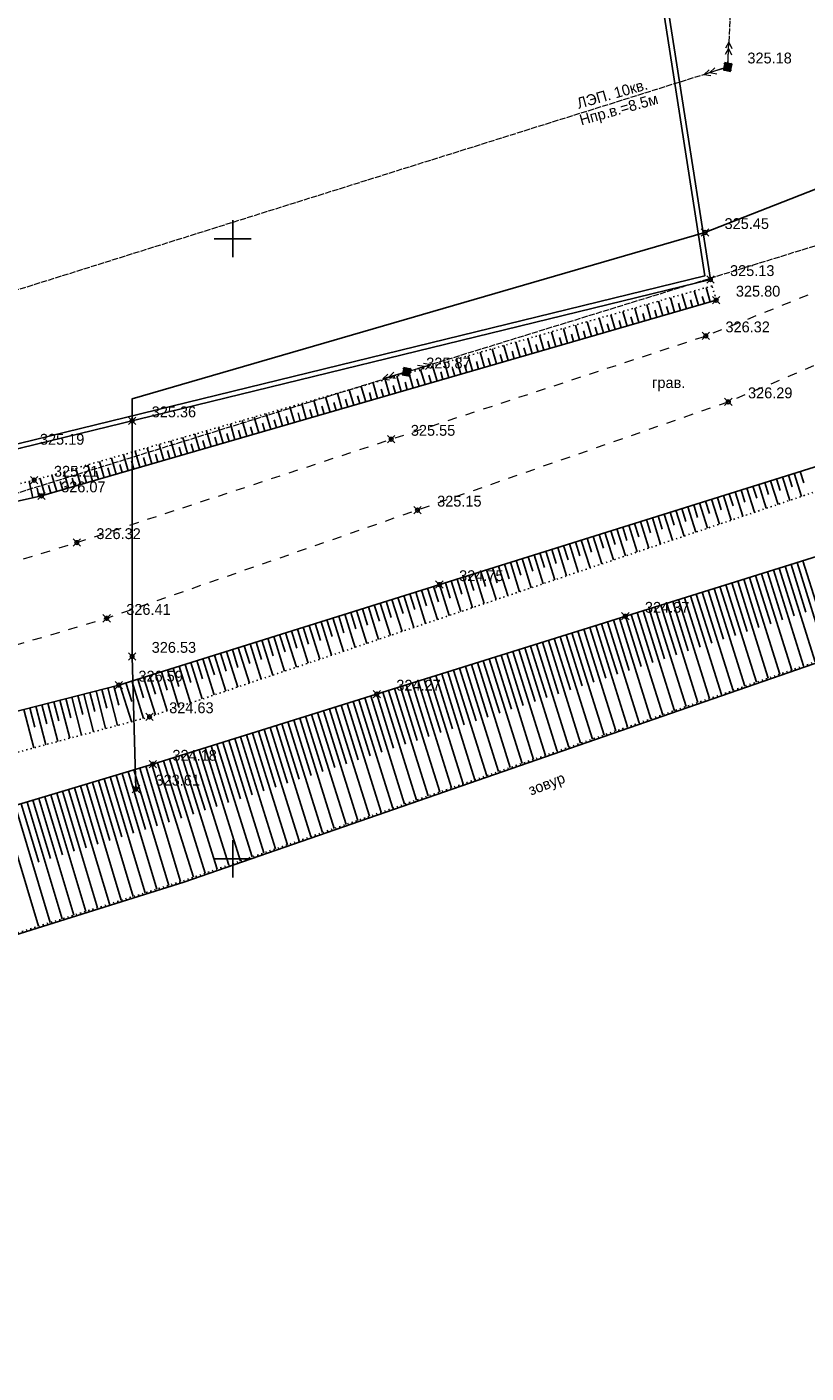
# Model space of a CAD drawing. Header units: metres. Extents: x 707528 to 709248, y 4308395 to 4311045.
# Tile 19 of 104: x 708012 to 708075, y 4308504 to 4308612. Entities that reach past the tile are written whole.
import ezdxf

# ---------------------------------------------------------------- set-up
doc = ezdxf.new("R2010")
doc.units = ezdxf.units.M
doc.header["$LTSCALE"] = 0.5
doc.header["$PDMODE"] = 35
doc.header["$PDSIZE"] = 0.3
for name, pattern in [('Auto_Street_NotBorder_Line_m1', [3, 1.5, -1.5]), ('Commnctn_Electr_VLP_High_Built_m1', [1, 1, 0]), ('ДОРОГИ_СТРОЯЩ', [9, 8, -1]), ('Контура низ откосов  Штриховая 0.1-0.5 - - - - - - -', [0.6, 0.1, -0.5])]:
    doc.linetypes.add(name, pattern=pattern)
for name, color, linetype in [('(001) Сетка', 92, 'Continuous'), ('(004) Точки рельефа', 7, 'Continuous'), ('(013) Газ', 30, 'ИК_Газопровод -------г--------'), ('(022) Возд. Линии', 7, 'Continuous'), ('(025) Дорога', 7, 'Continuous'), ('(027) Гидрография', 7, 'Continuous'), ('(035) Откосы', 7, 'Continuous'), ('(037) Контуры', 7, 'Continuous'), ('(040) Ограда', 7, 'Continuous')]:
    doc.layers.add(name, color=color, linetype=linetype)
doc.layers.add('AUTO#_ROADS_EXIST_L', color=7, linetype='Continuous', lineweight=15, true_color=0x000000)
doc.layers.add('COMMN_OBJCT_#####_B', color=7, linetype='Continuous', lineweight=15, true_color=0x000000)
doc.layers.add('COMMN_OBJCT_ELCTR_B', color=7, linetype='Continuous', true_color=0x000000)
doc.layers.add('COMMN_OBJCT_ELCTR_L', color=7, linetype='Continuous', true_color=0x000000)
doc.styles.add('BM-431', font='txt')
doc.styles.add('D-431', font='txt')
doc.styles.get("Standard").update_dxf_attribs({"font": 'txt.shx'})
doc.linetypes.add('GAZ_VOZDUSH', pattern='A,1,-2,["~",Standard,S=3,R=0,X=-1.5,Y=-1.5],-1,10', length=14)
doc.linetypes.add('ИК_Газопровод -------г--------', pattern='A,9,-0.6,["Г",Standard,S=1.2,R=0,X=0,Y=-0.6],-1.2', length=10.8)
doc.linetypes.add('ОГРАДА_ГЛИН', pattern='A,4,["|",Standard,S=0.8,R=0,X=0,Y=-0.8],0.5,["|",Standard,S=0.8,R=0,X=0,Y=-0.8],3.5', length=8)

# ---------------------------------------------------------------- blocks, each defined once
blk = doc.blocks.new('CommnctnPoleRCsquare_m1')
at = {"layer": 'COMMN_OBJCT_#####_B', "lineweight": 13, "true_color": 0xfffffe}
blk.add_hatch(color=7, dxfattribs=at).paths.add_polyline_path([(-0.6, 0.6), (-0.6, -0.6), (0.6, -0.6), (0.6, 0.6)])
at = {"layer": 'COMMN_OBJCT_#####_B', "lineweight": 13, "true_color": 0x000000}
blk.add_hatch(color=18, dxfattribs=at).paths.add_polyline_path([(-0.1, 0, 1), (0.1, 0, 1)])
at = {"layer": 'COMMN_OBJCT_#####_B', "color": 18, "lineweight": 9, "true_color": 0x000000}
blk.add_lwpolyline([(0.6, 0.6), (-0.6, 0.6), (-0.6, -0.6), (0.6, -0.6)], close=True, dxfattribs=at)
blk.add_circle((0, 0), 0.1, dxfattribs=at)
blk = doc.blocks.new('ElectricHighVLP_m1')
at = {"layer": 'COMMN_OBJCT_ELCTR_B', "color": 18, "linetype": 'Continuous', "lineweight": 20, "true_color": 0x000000}
for p, q in [((0, 0), (4, 0)), ((3, 0), (2, 0.5)), ((3, 0), (2, -0.5)), ((4, 0), (3, 0.5)), ((4, 0), (3, -0.5))]:
    blk.add_line(p, q, dxfattribs=at)
blk = doc.blocks.new('Setka')
at = {"layer": '(001) Сетка'}
for p, q in [((0, 1.5), (0, -1.5)), ((-1.5, 0), (1.5, 0))]:
    blk.add_line(p, q, dxfattribs=at)

msp = doc.modelspace()

# ---------------------------------------------------------------- linework, layer by layer
at = {"layer": '(013) Газ', "linetype": 'GAZ_VOZDUSH', "elevation": -0.3, "flags": 128}
msp.add_lwpolyline([(708020.66, 4308550.86), (708020.35, 4308561.55), (708020.35, 4308582.31), (708066.53, 4308595.73), (708114.83, 4308614.67), (708129.27, 4308766.29)], dxfattribs=at)
at = {"layer": '(027) Гидрография', "color": 4, "elevation": 319.34}
msp.add_lwpolyline([(707568, 4308409.71), (707572.21, 4308410.82), (707620.98, 4308423.67), (707772.66, 4308463.72), (707924.34, 4308511.92), (708024.51, 4308543.36), (708124.69, 4308578.08), (708133.05, 4308582.69), (708145.11, 4308589.34), (708157.03, 4308592.6), (708191.79, 4308611.93)], dxfattribs=at)
at = {"layer": '(035) Откосы'}
for p, q in [((708065.66, 4308591.02, 326.02), (708066, 4308589.86, 326.02)), ((708066.62, 4308591.29, 326.02), (708066.96, 4308590.14, 326.02)), ((708061.83, 4308589.92, 326.02), (708062.17, 4308588.75, 326.02)), ((708062.79, 4308590.19, 326.02), (708063.13, 4308589.02, 326.02)), ((708063.44, 4308589.75, 326.02), (708063.61, 4308589.16, 326.02)), ((708063.75, 4308590.47, 326.02), (708064.08, 4308589.3, 326.02)), ((708064.39, 4308590.02, 326.02), (708064.56, 4308589.44, 326.02)), ((708064.7, 4308590.74, 326.02), (708065.04, 4308589.58, 326.02)), ((708065.35, 4308590.3, 326.02), (708065.52, 4308589.72, 326.02)), ((708066.31, 4308590.58, 326.02), (708066.48, 4308590, 326.02)), ((708057.99, 4308588.82, 326.02), (708058.34, 4308587.63, 326.02)), ((708058.95, 4308589.09, 326.02), (708059.3, 4308587.91, 326.02)), ((708059.6, 4308588.64, 326.02), (708059.77, 4308588.05, 326.02)), ((708059.91, 4308589.37, 326.02), (708060.25, 4308588.19, 326.02)), ((708060.56, 4308588.92, 326.02), (708060.73, 4308588.33, 326.02)), ((708060.87, 4308589.64, 326.02), (708061.21, 4308588.47, 326.02)), ((708061.52, 4308589.19, 326.02), (708061.69, 4308588.61, 326.02)), ((708062.48, 4308589.47, 326.02), (708062.65, 4308588.88, 326.02)), ((708054.16, 4308587.72, 326.02), (708054.51, 4308586.52, 326.02)), ((708055.12, 4308587.99, 326.02), (708055.46, 4308586.8, 326.02)), ((708056.08, 4308588.27, 326.02), (708056.42, 4308587.08, 326.02)), ((708056.73, 4308587.81, 326.02), (708056.9, 4308587.22, 326.02)), ((708057.03, 4308588.54, 326.02), (708057.38, 4308587.36, 326.02)), ((708057.69, 4308588.09, 326.02), (708057.86, 4308587.49, 326.02)), ((708058.64, 4308588.36, 326.02), (708058.82, 4308587.77, 326.02)), ((708050.32, 4308586.62, 326.02), (708050.67, 4308585.41, 326.02)), ((708051.28, 4308586.89, 326.02), (708051.63, 4308585.69, 326.02)), ((708052.24, 4308587.17, 326.02), (708052.59, 4308585.97, 326.02)), ((708052.89, 4308586.71, 326.02), (708053.07, 4308586.11, 326.02)), ((708053.2, 4308587.44, 326.02), (708053.55, 4308586.24, 326.02)), ((708053.85, 4308586.98, 326.02), (708054.03, 4308586.38, 326.02)), ((708054.81, 4308587.26, 326.02), (708054.98, 4308586.66, 326.02)), ((708055.77, 4308587.54, 326.02), (708055.94, 4308586.94, 326.02)), ((708046.49, 4308585.52, 326.02), (708046.84, 4308584.3, 326.02)), ((708047.45, 4308585.79, 326.02), (708047.8, 4308584.58, 326.02)), ((708048.41, 4308586.07, 326.02), (708048.76, 4308584.85, 326.02)), ((708049.06, 4308585.6, 326.02), (708049.24, 4308584.99, 326.02)), ((708049.37, 4308586.34, 326.02), (708049.72, 4308585.13, 326.02)), ((708050.02, 4308585.88, 326.02), (708050.2, 4308585.27, 326.02)), ((708050.98, 4308586.15, 326.02), (708051.15, 4308585.55, 326.02)), ((708051.94, 4308586.43, 326.02), (708052.11, 4308585.83, 326.02)), ((708042.65, 4308584.42, 326.02), (708043.01, 4308583.19, 326.02)), ((708043.61, 4308584.69, 326.02), (708043.97, 4308583.47, 326.02)), ((708044.57, 4308584.97, 326.02), (708044.93, 4308583.74, 326.02)), ((708045.23, 4308584.49, 326.02), (708045.41, 4308583.88, 326.02)), ((708045.53, 4308585.24, 326.02), (708045.89, 4308584.02, 326.02)), ((708046.19, 4308584.77, 326.02), (708046.36, 4308584.16, 326.02)), ((708047.15, 4308585.05, 326.02), (708047.32, 4308584.44, 326.02)), ((708048.1, 4308585.32, 326.02), (708048.28, 4308584.72, 326.02)), ((708038.82, 4308583.32, 326.02), (708039.18, 4308582.08, 326.02)), ((708039.78, 4308583.59, 326.02), (708040.14, 4308582.35, 326.02)), ((708040.74, 4308583.87, 326.02), (708041.1, 4308582.63, 326.02)), ((708041.4, 4308583.39, 326.02), (708041.57, 4308582.77, 326.02)), ((708041.7, 4308584.14, 326.02), (708042.05, 4308582.91, 326.02)), ((708042.35, 4308583.66, 326.02), (708042.53, 4308583.05, 326.02)), ((708043.31, 4308583.94, 326.02), (708043.49, 4308583.33, 326.02)), ((708044.27, 4308584.22, 326.02), (708044.45, 4308583.6, 326.02)), ((708034.99, 4308582.22, 326.02), (708035.35, 4308580.96, 326.02)), ((708035.94, 4308582.49, 326.02), (708036.31, 4308581.24, 326.02)), ((708036.9, 4308582.77, 326.02), (708037.26, 4308581.52, 326.02)), ((708037.56, 4308582.28, 326.02), (708037.74, 4308581.66, 326.02)), ((708037.86, 4308583.04, 326.02), (708038.22, 4308581.8, 326.02)), ((708038.52, 4308582.56, 326.02), (708038.7, 4308581.94, 326.02)), ((708039.48, 4308582.84, 326.02), (708039.66, 4308582.21, 326.02)), ((708040.44, 4308583.11, 326.02), (708040.62, 4308582.49, 326.02)), ((708031.15, 4308581.12, 326.02), (708031.52, 4308579.85, 326.02)), ((708032.11, 4308581.39, 326.02), (708032.48, 4308580.13, 326.02)), ((708033.07, 4308581.67, 326.02), (708033.43, 4308580.41, 326.02)), ((708033.73, 4308581.18, 326.02), (708033.91, 4308580.55, 326.02)), ((708034.03, 4308581.94, 326.02), (708034.39, 4308580.69, 326.02)), ((708034.69, 4308581.45, 326.02), (708034.87, 4308580.83, 326.02)), ((708035.65, 4308581.73, 326.02), (708035.83, 4308581.1, 326.02)), ((708036.6, 4308582.01, 326.02), (708036.79, 4308581.38, 326.02)), ((708027.32, 4308580.02, 326.02), (708027.69, 4308578.74, 326.02)), ((708028.27, 4308580.29, 326.02), (708028.64, 4308579.02, 326.02)), ((708029.23, 4308580.57, 326.02), (708029.6, 4308579.3, 326.02)), ((708029.9, 4308580.07, 326.02), (708030.08, 4308579.44, 326.02)), ((708030.19, 4308580.84, 326.02), (708030.56, 4308579.57, 326.02)), ((708030.85, 4308580.35, 326.02), (708031.04, 4308579.71, 326.02)), ((708031.81, 4308580.62, 326.02), (708032, 4308579.99, 326.02)), ((708032.77, 4308580.9, 326.02), (708032.95, 4308580.27, 326.02)), ((708023.48, 4308578.92, 326.02), (708023.85, 4308577.63, 326.02)), ((708024.44, 4308579.19, 326.02), (708024.81, 4308577.91, 326.02)), ((708025.4, 4308579.47, 326.02), (708025.77, 4308578.18, 326.02)), ((708026.06, 4308578.96, 326.02), (708026.25, 4308578.32, 326.02)), ((708026.36, 4308579.74, 326.02), (708026.73, 4308578.46, 326.02)), ((708027.02, 4308579.24, 326.02), (708027.21, 4308578.6, 326.02)), ((708027.98, 4308579.52, 326.02), (708028.17, 4308578.88, 326.02)), ((708028.94, 4308579.79, 326.02), (708029.12, 4308579.16, 326.02)), ((708019.65, 4308577.82, 326.02), (708020.02, 4308576.52, 326.02)), ((708020.6, 4308578.09, 326.02), (708020.98, 4308576.8, 326.02)), ((708021.56, 4308578.37, 326.02), (708021.94, 4308577.07, 326.02)), ((708022.23, 4308577.86, 326.02), (708022.42, 4308577.21, 326.02)), ((708022.52, 4308578.64, 326.02), (708022.9, 4308577.35, 326.02)), ((708023.19, 4308578.14, 326.02), (708023.38, 4308577.49, 326.02)), ((708024.15, 4308578.41, 326.02), (708024.33, 4308577.77, 326.02)), ((708025.11, 4308578.69, 326.02), (708025.29, 4308578.05, 326.02)), ((708015.81, 4308576.72, 326.02), (708016.19, 4308575.41, 326.02)), ((708016.77, 4308576.99, 326.02), (708017.15, 4308575.68, 326.02)), ((708017.73, 4308577.27, 326.02), (708018.11, 4308575.96, 326.02)), ((708018.4, 4308576.75, 326.02), (708018.59, 4308576.1, 326.02)), ((708018.69, 4308577.54, 326.02), (708019.07, 4308576.24, 326.02)), ((708019.36, 4308577.03, 326.02), (708019.54, 4308576.38, 326.02)), ((708020.31, 4308577.31, 326.02), (708020.5, 4308576.66, 326.02)), ((708021.27, 4308577.58, 326.02), (708021.46, 4308576.93, 326.02)), ((708012.06, 4308575.66, 326.02), (708012.35, 4308574.34, 326.02)), ((708012.94, 4308575.89, 326.02), (708013.32, 4308574.57, 326.02)), ((708013.89, 4308576.17, 326.02), (708014.28, 4308574.85, 326.02)), ((708014.56, 4308575.65, 326.02), (708014.76, 4308574.99, 326.02)), ((708014.85, 4308576.44, 326.02), (708015.23, 4308575.13, 326.02)), ((708015.52, 4308575.92, 326.02), (708015.71, 4308575.27, 326.02)), ((708016.48, 4308576.2, 326.02), (708016.67, 4308575.54, 326.02)), ((708017.44, 4308576.48, 326.02), (708017.63, 4308575.82, 326.02)), ((708072.42, 4308573.81, 325.82), (708071.82, 4308575.72, 325.82)), ((708072.6, 4308574.92, 325.82), (708072.3, 4308575.87, 325.82)), ((708073.37, 4308574.13, 325.82), (708072.78, 4308576.02, 325.82)), ((708073.55, 4308575.23, 325.82), (708073.25, 4308576.17, 325.82)), ((708074.31, 4308574.45, 325.82), (708073.73, 4308576.32, 325.82)), ((708074.5, 4308575.54, 325.82), (708074.21, 4308576.47, 325.82)), ((708012.69, 4308575.11, 326.02), (708012.84, 4308574.45, 326.02)), ((708013.61, 4308575.37, 326.02), (708013.8, 4308574.71, 326.02)), ((708068.63, 4308572.53, 325.82), (708068.01, 4308574.52, 325.82)), ((708068.8, 4308573.68, 325.82), (708068.48, 4308574.67, 325.82)), ((708069.58, 4308572.85, 325.82), (708068.96, 4308574.82, 325.82)), ((708069.75, 4308573.99, 325.82), (708069.44, 4308574.97, 325.82)), ((708070.53, 4308573.17, 325.82), (708069.91, 4308575.12, 325.82)), ((708070.7, 4308574.3, 325.82), (708070.39, 4308575.27, 325.82)), ((708071.47, 4308573.49, 325.82), (708070.87, 4308575.42, 325.82)), ((708071.65, 4308574.61, 325.82), (708071.35, 4308575.57, 325.82)), ((708064.99, 4308572.44, 325.82), (708064.67, 4308573.47, 325.82)), ((708065.79, 4308571.57, 325.82), (708065.15, 4308573.62, 325.82)), ((708065.94, 4308572.75, 325.82), (708065.62, 4308573.77, 325.82)), ((708066.74, 4308571.89, 325.82), (708066.1, 4308573.92, 325.82)), ((708066.89, 4308573.06, 325.82), (708066.58, 4308574.07, 325.82)), ((708067.69, 4308572.21, 325.82), (708067.05, 4308574.22, 325.82)), ((708067.84, 4308573.37, 325.82), (708067.53, 4308574.37, 325.82)), ((708062, 4308570.29, 325.82), (708061.33, 4308572.43, 325.82)), ((708062.14, 4308571.51, 325.82), (708061.81, 4308572.58, 325.82)), ((708062.95, 4308570.61, 325.82), (708062.29, 4308572.73, 325.82)), ((708063.09, 4308571.82, 325.82), (708062.76, 4308572.88, 325.82)), ((708063.9, 4308570.93, 325.82), (708063.24, 4308573.03, 325.82)), ((708064.04, 4308572.13, 325.82), (708063.72, 4308573.18, 325.82)), ((708064.84, 4308571.25, 325.82), (708064.19, 4308573.33, 325.82)), ((708058.34, 4308570.27, 325.82), (708057.99, 4308571.38, 325.82)), ((708059.16, 4308569.33, 325.82), (708058.47, 4308571.53, 325.82)), ((708059.29, 4308570.58, 325.82), (708058.95, 4308571.68, 325.82)), ((708060.11, 4308569.65, 325.82), (708059.42, 4308571.83, 325.82)), ((708060.24, 4308570.89, 325.82), (708059.9, 4308571.98, 325.82)), ((708061.06, 4308569.97, 325.82), (708060.38, 4308572.13, 325.82)), ((708061.19, 4308571.2, 325.82), (708060.86, 4308572.28, 325.82)), ((708054.54, 4308569.04, 325.82), (708054.18, 4308570.18, 325.82)), ((708055.37, 4308568.05, 325.82), (708054.66, 4308570.33, 325.82)), ((708055.49, 4308569.35, 325.82), (708055.13, 4308570.48, 325.82)), ((708056.32, 4308568.37, 325.82), (708055.61, 4308570.63, 325.82)), ((708056.44, 4308569.65, 325.82), (708056.09, 4308570.78, 325.82)), ((708057.27, 4308568.69, 325.82), (708056.56, 4308570.93, 325.82)), ((708057.39, 4308569.96, 325.82), (708057.04, 4308571.08, 325.82)), ((708058.21, 4308569.01, 325.82), (708057.52, 4308571.23, 325.82)), ((708051.59, 4308566.77, 325.82), (708050.84, 4308569.14, 325.82)), ((708051.69, 4308568.11, 325.82), (708051.32, 4308569.29, 325.82)), ((708052.53, 4308567.09, 325.82), (708051.8, 4308569.44, 325.82)), ((708052.64, 4308568.42, 325.82), (708052.27, 4308569.59, 325.82)), ((708053.48, 4308567.41, 325.82), (708052.75, 4308569.74, 325.82)), ((708053.59, 4308568.73, 325.82), (708053.23, 4308569.89, 325.82)), ((708054.43, 4308567.73, 325.82), (708053.7, 4308570.04, 325.82)), ((708073.95, 4308569.12, 323.57), (708076.35, 4308561.43, 323.57)), ((708074.42, 4308569.27, 323.57), (708075.62, 4308565.43, 323.57)), ((708047.89, 4308566.87, 325.82), (708047.5, 4308568.09, 325.82)), ((708048.74, 4308565.81, 325.82), (708047.98, 4308568.24, 325.82)), ((708048.84, 4308567.18, 325.82), (708048.46, 4308568.39, 325.82)), ((708049.69, 4308566.13, 325.82), (708048.93, 4308568.54, 325.82)), ((708049.79, 4308567.49, 325.82), (708049.41, 4308568.69, 325.82)), ((708050.64, 4308566.45, 325.82), (708049.89, 4308568.84, 325.82)), ((708050.74, 4308567.8, 325.82), (708050.36, 4308568.99, 325.82)), ((708070.61, 4308568.07, 323.57), (708071.83, 4308564.18, 323.57)), ((708071.08, 4308568.22, 323.57), (708073.52, 4308560.45, 323.57)), ((708071.56, 4308568.37, 323.57), (708072.77, 4308564.49, 323.57)), ((708072.04, 4308568.52, 323.57), (708074.46, 4308560.78, 323.57)), ((708072.51, 4308568.67, 323.57), (708073.72, 4308564.81, 323.57)), ((708072.99, 4308568.82, 323.57), (708075.41, 4308561.11, 323.57)), ((708073.47, 4308568.97, 323.57), (708074.67, 4308565.12, 323.57)), ((708044.96, 4308564.52, 325.82), (708044.17, 4308567.04, 325.82)), ((708045.04, 4308565.94, 325.82), (708044.64, 4308567.19, 325.82)), ((708045.9, 4308564.84, 325.82), (708045.12, 4308567.34, 325.82)), ((708045.99, 4308566.25, 325.82), (708045.6, 4308567.49, 325.82)), ((708046.85, 4308565.16, 325.82), (708046.07, 4308567.64, 325.82)), ((708046.94, 4308566.56, 325.82), (708046.55, 4308567.79, 325.82)), ((708047.8, 4308565.48, 325.82), (708047.03, 4308567.94, 325.82)), ((708067.27, 4308567.03, 323.57), (708069.74, 4308559.14, 323.57)), ((708067.74, 4308567.18, 323.57), (708068.98, 4308563.24, 323.57)), ((708068.22, 4308567.33, 323.57), (708070.68, 4308559.47, 323.57)), ((708068.7, 4308567.48, 323.57), (708069.93, 4308563.55, 323.57)), ((708069.17, 4308567.63, 323.57), (708071.63, 4308559.8, 323.57)), ((708069.65, 4308567.77, 323.57), (708070.88, 4308563.87, 323.57)), ((708070.13, 4308567.92, 323.57), (708072.57, 4308560.12, 323.57)), ((708041.17, 4308563.24, 325.82), (708040.35, 4308565.85, 325.82)), ((708041.23, 4308564.7, 325.82), (708040.83, 4308566, 325.82)), ((708042.11, 4308563.56, 325.82), (708041.3, 4308566.15, 325.82)), ((708042.19, 4308565.01, 325.82), (708041.78, 4308566.3, 325.82)), ((708043.06, 4308563.88, 325.82), (708042.26, 4308566.45, 325.82)), ((708043.14, 4308565.32, 325.82), (708042.74, 4308566.6, 325.82)), ((708044.01, 4308564.2, 325.82), (708043.21, 4308566.74, 325.82)), ((708044.09, 4308565.63, 325.82), (708043.69, 4308566.89, 325.82)), ((708063.45, 4308565.83, 323.57), (708065.95, 4308557.83, 323.57)), ((708063.93, 4308565.98, 323.57), (708065.18, 4308561.99, 323.57)), ((708064.4, 4308566.13, 323.57), (708066.9, 4308558.16, 323.57)), ((708064.88, 4308566.28, 323.57), (708066.13, 4308562.3, 323.57)), ((708065.36, 4308566.43, 323.57), (708067.85, 4308558.48, 323.57)), ((708065.83, 4308566.58, 323.57), (708067.08, 4308562.61, 323.57)), ((708066.31, 4308566.73, 323.57), (708068.79, 4308558.81, 323.57)), ((708066.79, 4308566.88, 323.57), (708068.03, 4308562.93, 323.57)), ((708037.43, 4308563.46, 325.82), (708037.01, 4308564.8, 325.82)), ((708038.33, 4308562.28, 325.82), (708037.49, 4308564.95, 325.82)), ((708038.38, 4308563.77, 325.82), (708037.97, 4308565.1, 325.82)), ((708039.27, 4308562.6, 325.82), (708038.44, 4308565.25, 325.82)), ((708039.33, 4308564.08, 325.82), (708038.92, 4308565.4, 325.82)), ((708040.22, 4308562.92, 325.82), (708039.4, 4308565.55, 325.82)), ((708040.28, 4308564.39, 325.82), (708039.87, 4308565.7, 325.82)), ((708060.11, 4308564.79, 323.57), (708061.38, 4308560.73, 323.57)), ((708060.59, 4308564.94, 323.57), (708063.12, 4308556.85, 323.57)), ((708061.06, 4308565.08, 323.57), (708062.33, 4308561.05, 323.57)), ((708061.54, 4308565.23, 323.57), (708064.06, 4308557.17, 323.57)), ((708062.02, 4308565.38, 323.57), (708063.28, 4308561.36, 323.57)), ((708062.49, 4308565.53, 323.57), (708065.01, 4308557.5, 323.57)), ((708062.97, 4308565.68, 323.57), (708064.23, 4308561.67, 323.57)), ((708034.54, 4308561, 325.82), (708033.68, 4308563.75, 325.82)), ((708034.58, 4308562.53, 325.82), (708034.15, 4308563.9, 325.82)), ((708035.49, 4308561.32, 325.82), (708034.63, 4308564.05, 325.82)), ((708035.53, 4308562.84, 325.82), (708035.11, 4308564.2, 325.82)), ((708036.43, 4308561.64, 325.82), (708035.58, 4308564.35, 325.82)), ((708036.48, 4308563.15, 325.82), (708036.06, 4308564.5, 325.82)), ((708037.38, 4308561.96, 325.82), (708036.54, 4308564.65, 325.82)), ((708056.77, 4308563.74, 323.57), (708059.34, 4308555.54, 323.57)), ((708057.25, 4308563.89, 323.57), (708058.53, 4308559.79, 323.57)), ((708057.72, 4308564.04, 323.57), (708060.28, 4308555.86, 323.57)), ((708058.2, 4308564.19, 323.57), (708059.48, 4308560.11, 323.57)), ((708058.68, 4308564.34, 323.57), (708061.23, 4308556.19, 323.57)), ((708059.15, 4308564.49, 323.57), (708060.43, 4308560.42, 323.57)), ((708059.63, 4308564.64, 323.57), (708062.17, 4308556.52, 323.57)), ((708030.78, 4308561.29, 325.82), (708030.34, 4308562.71, 325.82)), ((708031.7, 4308560.04, 325.82), (708030.81, 4308562.86, 325.82)), ((708031.73, 4308561.6, 325.82), (708031.29, 4308563.01, 325.82)), ((708032.64, 4308560.36, 325.82), (708031.77, 4308563.16, 325.82)), ((708032.68, 4308561.91, 325.82), (708032.24, 4308563.31, 325.82)), ((708033.59, 4308560.68, 325.82), (708032.72, 4308563.45, 325.82)), ((708033.63, 4308562.22, 325.82), (708033.2, 4308563.6, 325.82)), ((708053.43, 4308562.69, 323.57), (708054.73, 4308558.54, 323.57)), ((708053.91, 4308562.84, 323.57), (708056.5, 4308554.55, 323.57)), ((708054.38, 4308562.99, 323.57), (708055.68, 4308558.86, 323.57)), ((708054.86, 4308563.14, 323.57), (708057.45, 4308554.88, 323.57)), ((708055.34, 4308563.29, 323.57), (708056.63, 4308559.17, 323.57)), ((708055.81, 4308563.44, 323.57), (708058.39, 4308555.21, 323.57)), ((708056.29, 4308563.59, 323.57), (708057.58, 4308559.48, 323.57)), ((708026.98, 4308560.06, 325.82), (708026.52, 4308561.51, 325.82)), ((708027.91, 4308558.76, 325.82), (708027, 4308561.66, 325.82)), ((708027.93, 4308560.37, 325.82), (708027.48, 4308561.81, 325.82)), ((708028.86, 4308559.08, 325.82), (708027.95, 4308561.96, 325.82)), ((708028.88, 4308560.67, 325.82), (708028.43, 4308562.11, 325.82)), ((708029.8, 4308559.4, 325.82), (708028.91, 4308562.26, 325.82)), ((708029.83, 4308560.98, 325.82), (708029.38, 4308562.41, 325.82)), ((708030.75, 4308559.72, 325.82), (708029.86, 4308562.56, 325.82)), ((708049.61, 4308561.5, 323.57), (708050.93, 4308557.29, 323.57)), ((708050.09, 4308561.65, 323.57), (708052.72, 4308553.24, 323.57)), ((708050.57, 4308561.8, 323.57), (708051.88, 4308557.6, 323.57)), ((708051.04, 4308561.95, 323.57), (708053.67, 4308553.57, 323.57)), ((708051.52, 4308562.1, 323.57), (708052.83, 4308557.92, 323.57)), ((708052, 4308562.25, 323.57), (708054.61, 4308553.9, 323.57)), ((708052.47, 4308562.39, 323.57), (708053.78, 4308558.23, 323.57)), ((708052.95, 4308562.54, 323.57), (708055.56, 4308554.23, 323.57)), ((708024.12, 4308557.48, 325.82), (708023.19, 4308560.46, 325.82)), ((708024.13, 4308559.13, 325.82), (708023.66, 4308560.61, 325.82)), ((708025.07, 4308557.8, 325.82), (708024.14, 4308560.76, 325.82)), ((708025.08, 4308559.44, 325.82), (708024.62, 4308560.91, 325.82)), ((708026.01, 4308558.12, 325.82), (708025.09, 4308561.06, 325.82)), ((708026.03, 4308559.75, 325.82), (708025.57, 4308561.21, 325.82)), ((708026.96, 4308558.44, 325.82), (708026.05, 4308561.36, 325.82)), ((708046.27, 4308560.45, 323.57), (708048.94, 4308551.93, 323.57)), ((708046.75, 4308560.6, 323.57), (708048.08, 4308556.35, 323.57)), ((708047.23, 4308560.75, 323.57), (708049.88, 4308552.26, 323.57)), ((708047.7, 4308560.9, 323.57), (708049.03, 4308556.66, 323.57)), ((708048.18, 4308561.05, 323.57), (708050.83, 4308552.59, 323.57)), ((708048.66, 4308561.2, 323.57), (708049.98, 4308556.98, 323.57)), ((708049.13, 4308561.35, 323.57), (708051.78, 4308552.92, 323.57)), ((708020.32, 4308557.92, 325.82), (708019.85, 4308559.42, 325.82)), ((708021.27, 4308556.55, 325.82), (708020.32, 4308559.57, 325.82)), ((708021.28, 4308558.2, 325.82), (708020.8, 4308559.72, 325.82)), ((708022.23, 4308556.84, 325.82), (708021.28, 4308559.87, 325.82)), ((708022.23, 4308558.51, 325.82), (708021.75, 4308560.02, 325.82)), ((708023.17, 4308557.16, 325.82), (708022.23, 4308560.16, 325.82)), ((708023.18, 4308558.82, 325.82), (708022.71, 4308560.31, 325.82)), ((708042.93, 4308559.41, 323.57), (708044.28, 4308555.1, 323.57)), ((708043.41, 4308559.56, 323.57), (708046.1, 4308550.95, 323.57)), ((708043.89, 4308559.7, 323.57), (708045.23, 4308555.41, 323.57)), ((708044.36, 4308559.85, 323.57), (708047.05, 4308551.28, 323.57)), ((708044.84, 4308560, 323.57), (708046.18, 4308555.72, 323.57)), ((708045.32, 4308560.15, 323.57), (708047.99, 4308551.61, 323.57)), ((708045.79, 4308560.3, 323.57), (708047.13, 4308556.04, 323.57)), ((708016.28, 4308555.21, 325.82), (708015.5, 4308558.27, 325.82)), ((708016.37, 4308556.87, 325.82), (708015.98, 4308558.39, 325.82)), ((708017.25, 4308555.47, 325.82), (708016.47, 4308558.52, 325.82)), ((708017.34, 4308557.12, 325.82), (708016.95, 4308558.64, 325.82)), ((708018.21, 4308555.73, 325.82), (708017.44, 4308558.77, 325.82)), ((708018.31, 4308557.37, 325.82), (708017.92, 4308558.89, 325.82)), ((708019.18, 4308555.99, 325.82), (708018.4, 4308559.01, 325.82)), ((708019.27, 4308557.63, 325.82), (708018.89, 4308559.14, 325.82)), ((708020.3, 4308556.29, 325.82), (708019.37, 4308559.27, 325.82)), ((708039.59, 4308558.36, 323.57), (708042.32, 4308549.64, 323.57)), ((708040.07, 4308558.51, 323.57), (708041.43, 4308554.16, 323.57)), ((708040.55, 4308558.66, 323.57), (708043.27, 4308549.97, 323.57)), ((708041.02, 4308558.81, 323.57), (708042.38, 4308554.47, 323.57)), ((708041.5, 4308558.96, 323.57), (708044.21, 4308550.3, 323.57)), ((708041.98, 4308559.11, 323.57), (708043.33, 4308554.78, 323.57)), ((708042.45, 4308559.26, 323.57), (708045.16, 4308550.62, 323.57)), ((708012.42, 4308554.18, 325.82), (708011.63, 4308557.28, 325.82)), ((708012.51, 4308555.85, 325.82), (708012.11, 4308557.4, 325.82)), ((708013.39, 4308554.43, 325.82), (708012.59, 4308557.53, 325.82)), ((708013.47, 4308556.11, 325.82), (708013.08, 4308557.65, 325.82)), ((708014.35, 4308554.69, 325.82), (708013.56, 4308557.77, 325.82)), ((708014.44, 4308556.36, 325.82), (708014.05, 4308557.9, 325.82)), ((708015.32, 4308554.95, 325.82), (708014.53, 4308558.02, 325.82)), ((708015.41, 4308556.61, 325.82), (708015.01, 4308558.15, 325.82)), ((708035.77, 4308557.16, 323.57), (708038.54, 4308548.33, 323.57)), ((708036.25, 4308557.31, 323.57), (708037.63, 4308552.9, 323.57)), ((708036.73, 4308557.46, 323.57), (708039.49, 4308548.66, 323.57)), ((708037.21, 4308557.61, 323.57), (708038.58, 4308553.22, 323.57)), ((708037.68, 4308557.76, 323.57), (708040.43, 4308548.99, 323.57)), ((708038.16, 4308557.91, 323.57), (708039.53, 4308553.53, 323.57)), ((708038.64, 4308558.06, 323.57), (708041.38, 4308549.31, 323.57)), ((708039.11, 4308558.21, 323.57), (708040.48, 4308553.84, 323.57)), ((708032.43, 4308556.12, 323.57), (708033.83, 4308551.65, 323.57)), ((708032.91, 4308556.27, 323.57), (708035.71, 4308547.35, 323.57)), ((708033.39, 4308556.42, 323.57), (708034.78, 4308551.96, 323.57)), ((708033.87, 4308556.57, 323.57), (708036.65, 4308547.68, 323.57)), ((708034.34, 4308556.72, 323.57), (708035.73, 4308552.28, 323.57)), ((708034.82, 4308556.87, 323.57), (708037.6, 4308548, 323.57)), ((708035.3, 4308557.02, 323.57), (708036.68, 4308552.59, 323.57)), ((708029.09, 4308555.07, 323.57), (708031.92, 4308546.04, 323.57)), ((708029.57, 4308555.22, 323.57), (708030.98, 4308550.71, 323.57)), ((708030.05, 4308555.37, 323.57), (708032.87, 4308546.36, 323.57)), ((708030.53, 4308555.52, 323.57), (708031.93, 4308551.02, 323.57)), ((708031, 4308555.67, 323.57), (708033.81, 4308546.69, 323.57)), ((708031.48, 4308555.82, 323.57), (708032.88, 4308551.34, 323.57)), ((708031.96, 4308555.97, 323.57), (708034.76, 4308547.02, 323.57)), ((708025.75, 4308554.03, 323.57), (708027.19, 4308549.46, 323.57)), ((708026.23, 4308554.18, 323.57), (708029.09, 4308545.05, 323.57)), ((708026.71, 4308554.33, 323.57), (708028.13, 4308549.77, 323.57)), ((708027.19, 4308554.47, 323.57), (708030.03, 4308545.38, 323.57)), ((708027.66, 4308554.62, 323.57), (708029.08, 4308550.08, 323.57)), ((708028.14, 4308554.77, 323.57), (708030.98, 4308545.71, 323.57)), ((708028.62, 4308554.92, 323.57), (708030.03, 4308550.4, 323.57)), ((708021.94, 4308552.83, 323.57), (708023.33, 4308548.19, 323.57)), ((708022.41, 4308552.98, 323.57), (708025.31, 4308543.74, 323.57)), ((708022.89, 4308553.13, 323.57), (708024.34, 4308548.52, 323.57)), ((708023.37, 4308553.28, 323.57), (708026.25, 4308544.07, 323.57)), ((708023.85, 4308553.43, 323.57), (708025.29, 4308548.83, 323.57)), ((708024.32, 4308553.58, 323.57), (708027.2, 4308544.4, 323.57)), ((708024.8, 4308553.73, 323.57), (708026.24, 4308549.15, 323.57)), ((708025.28, 4308553.88, 323.57), (708028.14, 4308544.73, 323.57)), ((708018.59, 4308551.83, 323.57), (708021.39, 4308542.49, 323.57)), ((708019.06, 4308551.97, 323.57), (708020.46, 4308547.3, 323.57)), ((708019.54, 4308552.11, 323.57), (708022.34, 4308542.79, 323.57)), ((708020.02, 4308552.26, 323.57), (708021.42, 4308547.6, 323.57)), ((708020.5, 4308552.4, 323.57), (708023.3, 4308543.09, 323.57)), ((708020.98, 4308552.54, 323.57), (708022.38, 4308547.89, 323.57)), ((708021.46, 4308552.69, 323.57), (708024.25, 4308543.39, 323.57)), ((708014.75, 4308550.68, 323.57), (708017.57, 4308541.29, 323.57)), ((708015.23, 4308550.82, 323.57), (708016.64, 4308546.13, 323.57)), ((708015.71, 4308550.96, 323.57), (708018.53, 4308541.59, 323.57)), ((708016.19, 4308551.11, 323.57), (708017.6, 4308546.42, 323.57)), ((708016.67, 4308551.25, 323.57), (708019.48, 4308541.89, 323.57)), ((708017.15, 4308551.39, 323.57), (708018.55, 4308546.72, 323.57)), ((708017.63, 4308551.54, 323.57), (708020.43, 4308542.19, 323.57)), ((708018.11, 4308551.68, 323.57), (708019.51, 4308547.01, 323.57)), ((708011.4, 4308549.67, 323.57), (708012.82, 4308544.95, 323.57)), ((708011.88, 4308549.81, 323.57), (708014.71, 4308540.39, 323.57)), ((708012.36, 4308549.96, 323.57), (708013.77, 4308545.25, 323.57)), ((708012.84, 4308550.1, 323.57), (708015.66, 4308540.69, 323.57)), ((708013.32, 4308550.24, 323.57), (708014.73, 4308545.54, 323.57)), ((708013.8, 4308550.39, 323.57), (708016.62, 4308540.99, 323.57)), ((708014.28, 4308550.53, 323.57), (708015.68, 4308545.84, 323.57)), ((708009.97, 4308549.24, 323.57), (708012.8, 4308539.79, 323.57)), ((708010.92, 4308549.53, 323.57), (708013.75, 4308540.09, 323.57))]:
    msp.add_line(p, q, dxfattribs=at)
at = {"layer": '(035) Откосы', "flags": 128}
for points, elevation in [([(708137.7, 4308599.41), (708078.5, 4308577.81), (708019.28, 4308559.24), (707980.75, 4308549.37), (707918.35, 4308530.98), (707880.87, 4308519.59), (707813.5, 4308498.5), (707717.77, 4308472.39), (707667.52, 4308456.58), (707622.83, 4308444.13), (707562.43, 4308428.01)], 325.82), ([(707565.6, 4308417.6), (707622.05, 4308434.79), (707672, 4308448.91), (707718.64, 4308463.34), (707813.86, 4308490.61), (707881.96, 4308510.5), (707919.96, 4308523.19), (707981.91, 4308540.82), (708022.02, 4308552.86), (708079.55, 4308570.88), (708133.44, 4308593.18), (708145.5, 4308596.36), (708145.78, 4308596.51)], 323.57), ([(707979.25, 4308566.95), (708013.04, 4308574.49), (708067.44, 4308590.27)], 326.02)]:
    msp.add_lwpolyline(points, dxfattribs=dict(at, elevation=elevation))
at = {"layer": '(035) Откосы', "linetype": 'Контура низ откосов  Штриховая 0.1-0.5 - - - - - - -'}
for points, elevation in [([(707564.25, 4308422.02), (707622.65, 4308440.03), (707667.95, 4308454.6), (707718.04, 4308470.56), (707813.43, 4308495.47), (707882.45, 4308516.26), (707919.71, 4308527.53), (707982.75, 4308546.21), (708021.76, 4308556.68), (708078.98, 4308576.03), (708137.7, 4308597.25), (708137.7, 4308599.41)], 324.27), ([(708067.44, 4308590.27), (708067.1, 4308591.43), (708012.46, 4308575.76), (707978.87, 4308567.45), (707979.25, 4308566.95)], 325.51), ([(707567.97, 4308409.81), (707572.19, 4308410.92), (707620.96, 4308423.77), (707772.63, 4308463.82), (707924.31, 4308512.01), (708024.48, 4308543.46), (708124.65, 4308578.17), (708133, 4308582.77), (708145.07, 4308589.43), (708145.28, 4308589.49)], 319.34)]:
    msp.add_lwpolyline(points, dxfattribs=dict(at, elevation=elevation))
at = {"layer": '(040) Ограда', "elevation": 324.22, "flags": 128}
msp.add_lwpolyline([(708062.03, 4308621.05), (708066.52, 4308592.24), (708011.24, 4308578.73), (707978.06, 4308570.7), (707958.46, 4308566.02)], dxfattribs=at)
at = {"layer": '(040) Ограда', "linetype": 'ОГРАДА_ГЛИН', "elevation": 324.22, "flags": 128}
msp.add_lwpolyline([(708062.42, 4308621.11), (708066.97, 4308591.94), (708011.33, 4308578.34), (707978.15, 4308570.31), (707958.55, 4308565.63)], dxfattribs=at)
at = {"color": 0, "linetype": 'ByBlock', "lineweight": -2, "transparency": 16777216}
for p in [(708068.36, 4308609.08, 325.18), (708066.53, 4308595.73, 325.45), (708066.97, 4308591.94, 325.13), (708067.44, 4308590.27, 325.81), (708066.59, 4308587.39, 326.32), (708042.48, 4308584.49, 325.87), (708068.41, 4308582.07, 326.29), (708020.35, 4308580.54, 325.36), (708041.24, 4308579.06, 325.55), (708012.46, 4308575.76, 325.21), (708013.04, 4308574.49, 326.07), (708043.35, 4308573.34, 325.15), (708015.89, 4308570.73, 326.32), (708045.12, 4308567.34, 324.75), (708018.3, 4308564.62, 326.41), (708060.11, 4308564.79, 324.37), (708020.35, 4308561.55, 326.53), (708019.28, 4308559.24, 326.59), (708040.07, 4308558.51, 324.27), (708021.76, 4308556.68, 324.63), (708022.02, 4308552.86, 324.18), (708020.66, 4308550.86, 323.61)]:
    msp.add_point(p, dxfattribs=at)
at = {"layer": 'AUTO#_ROADS_EXIST_L', "linetype": 'Auto_Street_NotBorder_Line_m1', "lineweight": 15, "elevation": 325.99, "flags": 128}
for points in [[(708144.13, 4308568.43), (708144.13, 4308568.43), (708147.8, 4308622.71), (708135.3, 4308615.73), (708115.34, 4308601.85), (708068.41, 4308582.07), (708018.3, 4308564.62), (707981.45, 4308553.68), (707918.09, 4308533.04), (707879.64, 4308521.88), (707812.56, 4308500.59), (707561.45, 4308431.23)], [(707560.16, 4308435.46), (707811.66, 4308506.44), (707878.31, 4308526.75), (707916.67, 4308537.59), (707980.15, 4308559.78), (708015.89, 4308570.73), (708066.59, 4308587.39), (708112.98, 4308606.03), (708121.87, 4308613.17), (708120.08, 4308617.45), (708114.11, 4308619.88)]]:
    msp.add_lwpolyline(points, dxfattribs=at)
at = {"layer": 'COMMN_OBJCT_ELCTR_L', "linetype": 'Commnctn_Electr_VLP_High_Built_m1', "lineweight": 20, "flags": 128}
for points, elevation in [([(707559.86, 4308436.47), (707591.06, 4308445.27), (707653.95, 4308464.22), (707719.83, 4308484.23), (707783.04, 4308503.66), (707846.22, 4308523.49), (707914.77, 4308544.83), (707979.96, 4308565.05), (708042.48, 4308584.49), (708135.82, 4308613.31), (708166.74, 4308624.85), (708194.36, 4308635.49), (708173.51, 4308716.07)], 326.17), ([(707556.59, 4308447.21), (707663.53, 4308479.37), (707719.59, 4308498.43), (707775.51, 4308516.83), (707832.76, 4308535.15), (708068.36, 4308609.08), (708068.72, 4308615.69)], 325.42)]:
    msp.add_lwpolyline(points, dxfattribs=dict(at, elevation=elevation))

# ---------------------------------------------------------------- block references
at = {"layer": '(001) Сетка'}
for p in [(708028.46, 4308595.23), (708028.46, 4308545.23)]:
    msp.add_blockref('Setka', p, dxfattribs=at)
at = {"layer": 'COMMN_OBJCT_#####_B', "color": 18, "true_color": 0x000000, "xscale": 0.5, "yscale": 0.5, "zscale": 0.5, "rotation": 347.8261480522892}
for p in [(708068.36, 4308609.08, 324.89), (708042.48, 4308584.49, -0.89)]:
    msp.add_blockref('CommnctnPoleRCsquare_m1', p, dxfattribs=at)
at = {"layer": 'COMMN_OBJCT_ELCTR_B'}
for p, xscale, yscale, zscale, rotation in [((708068.36, 4308609.08, 324.89), 0.5, 0.5, 0.5, 86.97312050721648), ((708068.36, 4308609.08, 324.89), 0.4999999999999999, 0.4999999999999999, 0.4999999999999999, 197.8919852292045), ((708042.48, 4308584.49, -0.89), 0.4999999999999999, 0.4999999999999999, 0.4999999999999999, 195.9551830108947), ((708042.48, 4308584.49, -0.89), 0.5, 0.5, 0.5, 16.7749167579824)]:
    msp.add_blockref('ElectricHighVLP_m1', p, dxfattribs=dict(at, xscale=xscale, yscale=yscale, zscale=zscale, rotation=rotation))

# ---------------------------------------------------------------- texts
at = {"layer": '(004) Точки рельефа', "style": 'D-431'}
for s, p in [('325.18', (708069.95, 4308609.36, 325.18)), ('325.45', (708068.11, 4308596.01, 325.45)), ('325.13', (708068.55, 4308592.22, 325.13)), ('325.80', (708069.02, 4308590.56, 325.81)), ('326.32', (708068.18, 4308587.68, 326.32)), ('325.87', (708044.06, 4308584.77, 325.87)), ('326.29', (708070, 4308582.36, 326.29)), ('325.36', (708021.93, 4308580.83, 325.36)), ('325.55', (708042.82, 4308579.34, 325.55)), ('325.19', (708012.92, 4308578.62, 325.19)), ('325.21', (708014.05, 4308576.04, 325.21)), ('326.07', (708014.63, 4308574.78, 326.07)), ('325.15', (708044.94, 4308573.63, 325.15)), ('326.32', (708017.47, 4308571.01, 326.32)), ('324.75', (708046.71, 4308567.62, 324.75)), ('324.37', (708061.69, 4308565.07, 324.37)), ('326.41', (708019.88, 4308564.9, 326.41)), ('326.53', (708021.93, 4308561.84, 326.53)), ('326.59', (708020.86, 4308559.52, 326.59)), ('324.27', (708041.65, 4308558.79, 324.27)), ('324.63', (708023.34, 4308556.97, 324.63)), ('324.18', (708023.6, 4308553.14, 324.18)), ('323.61', (708022.24, 4308551.14, 323.61))]:
    msp.add_text(s, height=0.875, dxfattribs=at).set_placement(p)
at = {"layer": '(022) Возд. Линии', "style": 'BM-431'}
msp.add_text('Hпр.в.=8.5м', height=0.875, rotation=15.76, dxfattribs=at).set_placement((708056.56, 4308604.36, -0.3))
at = {"layer": '(022) Возд. Линии', "insert": (708056.11, 4308606.54, -0.3), "char_height": 0.875, "attachment_point": 1, "rotation": 15.76, "style": 'BM-431'}
msp.add_mtext('ЛЭП. 10кв.', dxfattribs=at)
at = {"layer": '(025) Дорога', "linetype": 'ДОРОГИ_СТРОЯЩ', "style": 'BM-431'}
msp.add_text('грав.', height=0.875, dxfattribs=at).set_placement((708062.27, 4308583.19, -0.3))
at = {"layer": '(037) Контуры', "color": 0, "linetype": 'ByBlock', "style": 'BM-431'}
msp.add_text('зовур', height=0.875, rotation=20.9585, dxfattribs=at).set_placement((708052.5, 4308550.32, -0.3))

doc.saveas('drawing.dxf')
